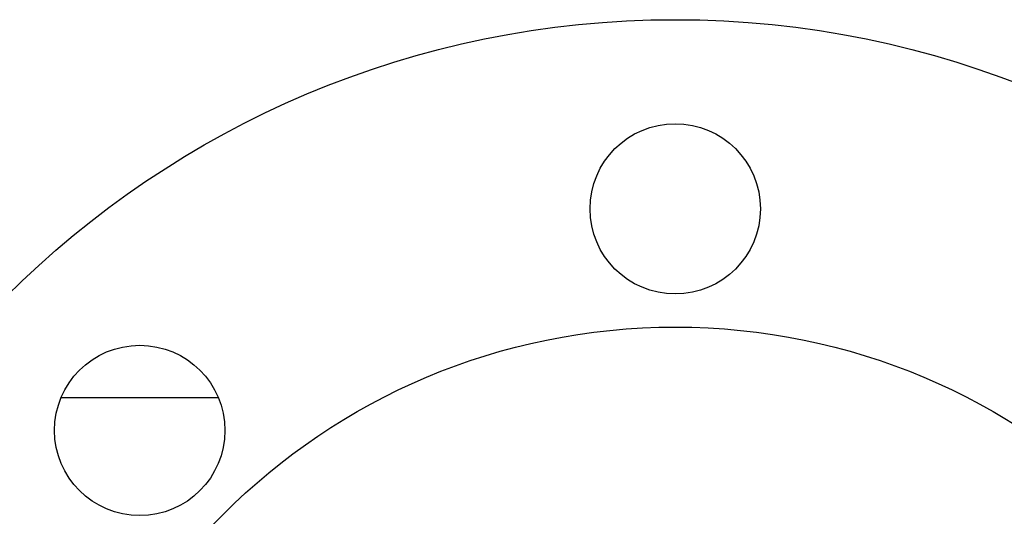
# Model space of a CAD drawing. Header units: inches. Extents: x 0 to 23760, y -13 to 16800.
# Tile 51 of 223: x 6547 to 6652, y 6614 to 6666. Entities that reach past the tile are written whole.
import ezdxf

# ---------------------------------------------------------------- set-up
doc = ezdxf.new("R2010")
doc.units = ezdxf.units.IN
doc.layers.add('254', color=7, linetype='Continuous', true_color=0xffffff)

msp = doc.modelspace()

# ---------------------------------------------------------------- linework, layer by layer
at = {"layer": '254', "color": 2, "linetype": 'Continuous', "lineweight": 25}
msp.add_line((6568.493, 6626.235), (6551.852, 6626.235), dxfattribs=at)
for centre, radius in [((6616.739, 6566.235), 100), ((6616.739, 6646.235), 9), ((6616.739, 6566.235), 67.5), ((6560.17, 6622.804), 9)]:
    msp.add_circle(centre, radius, dxfattribs=at)

doc.saveas('drawing.dxf')
